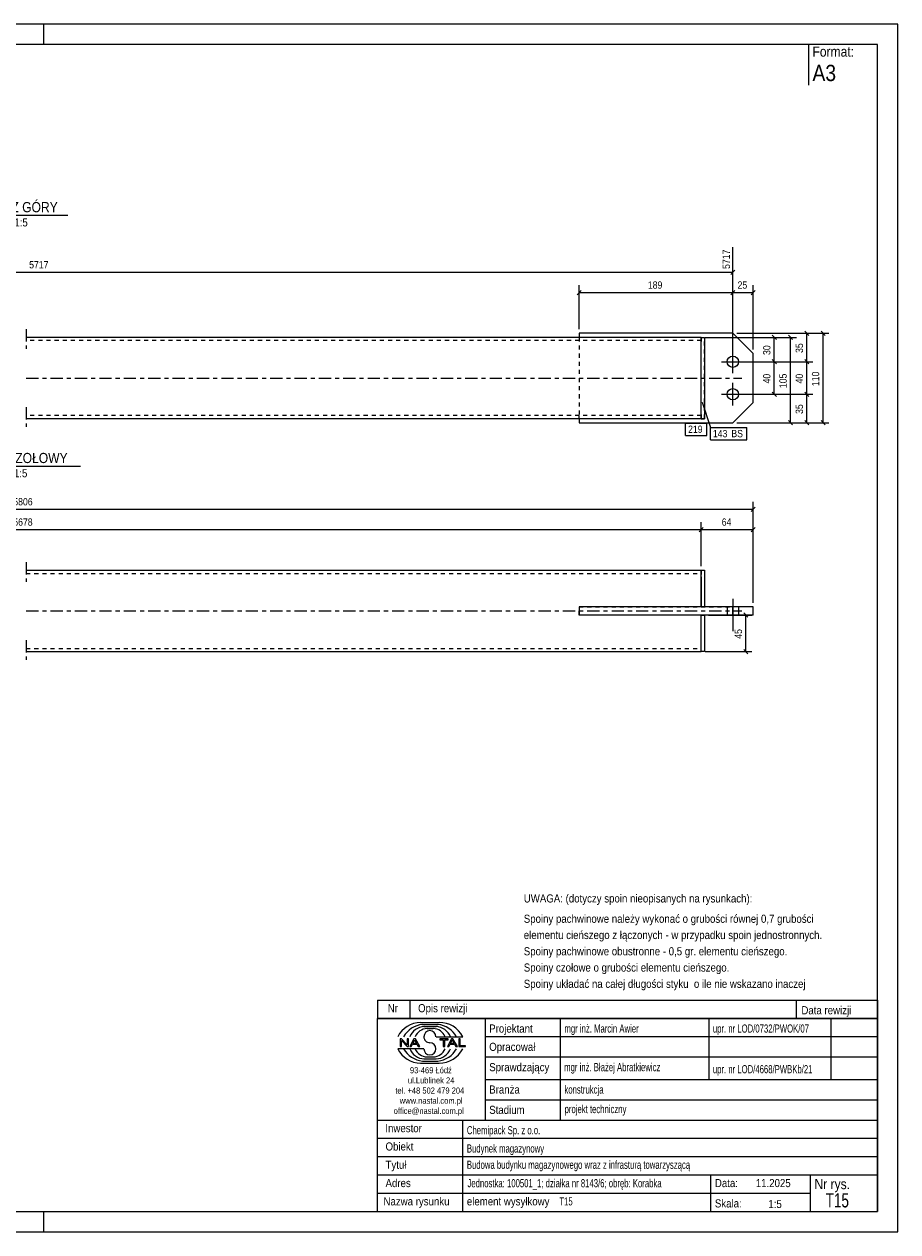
# Model space of a CAD drawing. Header units: millimetres. Extents: x 0 to 420, y 0 to 297.
# Tile 2 of 2: x 205 to 420, y 0 to 297. Entities that reach past the tile are written whole.
import ezdxf

# ---------------------------------------------------------------- set-up
doc = ezdxf.new("R2010")
doc.units = ezdxf.units.MM
for name, pattern in [('XKITLINE00', [0]), ('XKITLINE01', [4, 1, -1, 1, -1]), ('XKITLINE03', [6, 3, -1, 1, -1])]:
    doc.linetypes.add(name, pattern=pattern)
for name, color, linetype, lineweight in [('Arkusz rysunku', 3, 'Continuous', 0), ('Element', 2, 'Continuous', 0), ('Inny typ obiektu', 7, 'Continuous', 0), ('Wymiar', 4, 'Continuous', 0), ('Znak elementu', 2, 'Continuous', 0), ('Śruba', 3, 'Continuous', 0)]:
    doc.layers.add(name, color=color, linetype=linetype, lineweight=lineweight)
doc.styles.add('ARIAL', font='ARIAL.TTF')

msp = doc.modelspace()

# ---------------------------------------------------------------- linework, layer by layer
at = {"layer": 'Arkusz rysunku', "linetype": 'XKITLINE00', "lineweight": 0}
for p, q in [((420, 297), (0, 297)), ((210, 292), (210, 297)), ((420, 297), (415, 297)), ((420, 0), (420, 297)), ((415, 292), (5, 292)), ((415, 5), (415, 292)), ((5, 5), (415, 5)), ((210, 0), (210, 5)), ((0, 0), (420, 0))]:
    msp.add_line(p, q, dxfattribs=at)
at = {"layer": 'Element', "linetype": 'XKITLINE03', "lineweight": 0}
for p, q in [((205.62, 221.98), (205.62, 217.18)), ((205.62, 209.98), (381.62, 209.98)), ((205.62, 202.78), (205.62, 197.98)), ((205.62, 164.69), (205.62, 159.89)), ((205.62, 152.69), (381.62, 152.69)), ((205.62, 145.49), (205.62, 140.69))]:
    msp.add_line(p, q, dxfattribs=at)
at = {"layer": 'Element', "linetype": 'XKITLINE00', "lineweight": 0}
for p, q in [((371.62, 219.98), (205.62, 219.98)), ((379.42, 220.98), (341.62, 220.98)), ((341.62, 220.98), (341.62, 219.98)), ((371.62, 199.98), (371.62, 219.98)), ((371.62, 219.98), (372.42, 219.98)), ((372.42, 219.98), (372.42, 199.98)), ((384.42, 215.98), (379.42, 220.98)), ((371.62, 201.58), (371.62, 218.38)), ((384.42, 203.98), (384.42, 215.98)), ((384.42, 203.98), (379.42, 198.98)), ((371.62, 199.98), (205.62, 199.98)), ((341.62, 199.98), (341.62, 198.98)), ((372.42, 199.98), (371.62, 199.98)), ((341.62, 198.98), (379.42, 198.98)), ((205.62, 162.69), (371.62, 162.69)), ((371.62, 153.69), (371.62, 162.69)), ((371.62, 162.69), (372.42, 162.69)), ((371.62, 161.09), (371.62, 153.69)), ((372.42, 162.69), (372.42, 153.69)), ((384.42, 153.69), (341.62, 153.69)), ((341.62, 153.69), (341.62, 151.69)), ((384.42, 151.69), (341.62, 151.69)), ((371.62, 144.29), (371.62, 151.69)), ((371.62, 142.69), (371.62, 151.69)), ((372.42, 151.69), (372.42, 142.69)), ((379.42, 151.69), (379.42, 153.69)), ((384.42, 151.69), (384.42, 153.69)), ((205.62, 142.69), (371.62, 142.69)), ((372.42, 142.69), (371.62, 142.69))]:
    msp.add_line(p, q, dxfattribs=at)
at = {"layer": 'Element', "linetype": 'XKITLINE01', "lineweight": 0}
for p, q in [((341.62, 219.98), (341.62, 219.18)), ((341.62, 219.98), (341.62, 199.98)), ((371.62, 219.98), (371.62, 218.38)), ((371.62, 199.98), (371.62, 219.98)), ((371.62, 219.98), (372.42, 219.98)), ((372.42, 199.98), (372.42, 219.98)), ((371.62, 219.18), (205.62, 219.18)), ((371.62, 200.78), (205.62, 200.78)), ((341.62, 199.98), (341.62, 200.78)), ((341.62, 200.1), (341.62, 199.98)), ((341.62, 200.1), (341.62, 199.98)), ((371.62, 199.98), (371.62, 201.58)), ((371.62, 200.97), (371.62, 199.98)), ((371.62, 199.98), (372.42, 199.98)), ((205.62, 161.89), (371.62, 161.89)), ((371.62, 162.69), (371.62, 161.09)), ((341.62, 151.69), (341.62, 153.69)), ((341.62, 153.69), (371.62, 153.69)), ((341.62, 153.69), (379.42, 153.69)), ((341.62, 151.69), (341.62, 153.69)), ((371.62, 151.69), (341.62, 151.69)), ((372.42, 153.69), (371.62, 153.69)), ((371.62, 151.69), (372.42, 151.69)), ((205.62, 143.49), (371.62, 143.49)), ((371.62, 142.69), (371.62, 144.29))]:
    msp.add_line(p, q, dxfattribs=at)
at = {"layer": 'Inny typ obiektu', "linetype": 'XKITLINE00', "lineweight": 0}
for p, q in [((398, 292), (398, 282)), ((193.26, 250), (215.86, 250)), ((189.92, 188.31), (219, 188.31)), ((292, 57), (292, 52.5)), ((292, 57), (415, 57)), ((300, 57), (300, 52.5)), ((395, 57), (395, 52.5)), ((415, 57), (415, 52.5)), ((415, 52.5), (292, 52.5)), ((292, 5), (292, 52.5)), ((292, 52.5), (415, 52.5)), ((302.62, 51.49), (307.23, 51.5)), ((303.07, 50.99), (306.86, 51)), ((303.46, 50.49), (306.45, 50.49)), ((318.5, 52.5), (318.5, 27.5)), ((337, 27.5), (337, 52.5)), ((373.5, 52.5), (373.5, 37.5)), ((403.5, 52.5), (403.5, 37.5)), ((415, 52.5), (415, 5)), ((304.2, 49.98), (305.73, 49.99)), ((306.42, 47.99), (312.98, 47.99)), ((318.5, 48), (415, 48)), ((303.43, 45.01), (297, 45.01)), ((297.93, 47.44), (297.57, 47.44)), ((297.57, 47.44), (297.57, 45.56)), ((297.57, 45.56), (297.9, 45.56)), ((297.9, 47.04), (299.29, 45.56)), ((297.9, 45.56), (297.9, 47.04)), ((299.31, 45.96), (297.93, 47.44)), ((299.29, 45.56), (299.65, 45.56)), ((299.65, 47.44), (299.31, 47.44)), ((299.31, 47.44), (299.31, 45.96)), ((299.65, 45.56), (299.65, 47.44)), ((300.96, 47.44), (299.94, 45.56)), ((299.94, 45.56), (300.31, 45.56)), ((300.31, 45.56), (300.61, 46.13)), ((300.61, 46.13), (301.71, 46.13)), ((300.71, 46.33), (301.14, 47.24)), ((301.6, 46.33), (300.71, 46.33)), ((301.33, 47.44), (300.96, 47.44)), ((301.14, 47.24), (301.6, 46.33)), ((302.41, 45.56), (301.33, 47.44)), ((301.71, 46.13), (302.02, 45.56)), ((302.02, 45.56), (302.41, 45.56)), ((309.43, 47.44), (307.34, 47.44)), ((307.34, 47.44), (307.34, 47.22)), ((307.34, 47.22), (308.21, 47.22)), ((308.21, 47.22), (308.21, 45.56)), ((308.21, 45.56), (308.56, 45.56)), ((308.56, 45.56), (308.56, 47.22)), ((308.56, 47.22), (309.43, 47.22)), ((310.21, 47.44), (309.2, 45.56)), ((309.2, 45.56), (309.57, 45.56)), ((309.43, 47.22), (309.43, 47.44)), ((309.57, 45.56), (309.86, 46.13)), ((309.86, 46.13), (310.96, 46.13)), ((309.96, 46.33), (310.39, 47.24)), ((310.86, 46.33), (309.96, 46.33)), ((310.59, 47.44), (310.21, 47.44)), ((310.4, 47.24), (310.39, 47.24)), ((310.4, 47.24), (310.86, 46.33)), ((311.67, 45.56), (310.59, 47.44)), ((310.96, 46.13), (311.27, 45.56)), ((311.27, 45.56), (311.67, 45.56)), ((312.36, 47.44), (312.01, 47.44)), ((312.01, 47.44), (312.01, 45.56)), ((312.01, 45.56), (313.66, 45.56)), ((312.36, 45.78), (312.36, 47.44)), ((313.66, 45.78), (312.36, 45.78)), ((313.66, 45.56), (313.66, 45.78)), ((303.07, 42.01), (306.86, 42)), ((303.46, 42.51), (306.45, 42.51)), ((304.2, 43.02), (305.73, 43.01)), ((318.5, 43), (415, 43)), ((302.62, 41.51), (307.23, 41.5)), ((318.5, 37.5), (415, 37.5)), ((318.5, 32.5), (415, 32.5)), ((292, 27.5), (415, 27.5)), ((313, 5), (313, 27.5)), ((292, 23), (415, 23)), ((292, 18.5), (415, 18.5)), ((292, 14), (415, 14)), ((374, 5), (374, 14)), ((398.5, 5), (398.5, 14)), ((292, 9.5), (398.5, 9.5)), ((292, 5), (415, 5))]:
    msp.add_line(p, q, dxfattribs=at)
for centre, radius, start, end in [((302.72, 45.08), 6.42, 90.8317, 153.0136), ((303.67, 45), 6.02, 95.7347, 150.2266), ((306.22, 46.41), 4.08, 22.7023, 86.7527), ((306.24, 44.98), 6.04, 29.8256, 84.1252), ((307.25, 45.07), 6.43, 27.0191, 90.199), ((303.7, 46.42), 4.07, 93.3428, 157.3393), ((304.33, 46.6), 3.38, 92.229, 155.8008), ((304.92, 47.99), 1.49, 0.0741, 179.9259), ((304.92, 47.99), 1.49, 179.9259, 270), ((305.59, 46.6), 3.39, 24.2351, 87.5913), ((302.72, 47.92), 6.42, 206.9864, 269.1683), ((303.67, 48), 6.02, 209.7734, 264.2653), ((303.7, 46.58), 4.07, 202.6607, 266.6572), ((304.33, 46.4), 3.38, 204.1992, 267.771), ((304.92, 45.01), 1.49, 180.0741, 359.9259), ((304.92, 45), 1.49, 0.0741, 90), ((305.59, 46.4), 3.39, 272.4087, 335.7649), ((306.22, 46.59), 4.08, 273.2473, 337.2977), ((306.24, 48.02), 6.04, 275.8748, 330.1744), ((307.25, 47.93), 6.43, 269.801, 332.9809)]:
    msp.add_arc(centre, radius, start, end, dxfattribs=at)
at = {"layer": 'Wymiar', "linetype": 'XKITLINE00', "lineweight": 0}
for p, q in [((379.42, 214.98), (379.42, 242.14)), ((38.62, 235.98), (379.42, 235.98)), ((379.93, 236.49), (378.91, 235.47)), ((341.62, 221.98), (341.62, 232.84)), ((379.42, 214.98), (379.42, 232.84)), ((379.42, 214.98), (379.42, 232.84)), ((384.42, 216.98), (384.42, 232.84)), ((342.13, 231.49), (341.11, 230.47)), ((341.62, 230.98), (379.42, 230.98)), ((379.93, 231.49), (378.91, 230.47)), ((379.93, 231.49), (378.91, 230.47)), ((379.42, 230.98), (384.42, 230.98)), ((384.93, 231.49), (383.91, 230.47)), ((372.62, 219.98), (395.06, 219.98)), ((372.62, 219.98), (391.06, 219.98)), ((380.42, 220.98), (399.06, 220.98)), ((385.42, 220.98), (403.06, 220.98)), ((389.11, 220.49), (390.13, 219.47)), ((389.62, 213.98), (389.62, 219.98)), ((393.11, 220.49), (394.13, 219.47)), ((393.62, 198.98), (393.62, 219.98)), ((397.11, 221.49), (398.13, 220.47)), ((397.62, 213.98), (397.62, 220.98)), ((401.11, 221.49), (402.13, 220.47)), ((401.62, 198.98), (401.62, 220.98)), ((380.42, 213.98), (399.06, 213.98)), ((380.42, 213.98), (399.06, 213.98)), ((380.42, 213.98), (391.06, 213.98)), ((380.42, 213.98), (391.06, 213.98)), ((389.11, 214.49), (390.13, 213.47)), ((389.11, 214.49), (390.13, 213.47)), ((389.62, 205.98), (389.62, 213.98)), ((397.11, 214.49), (398.13, 213.47)), ((397.11, 214.49), (398.13, 213.47)), ((397.62, 205.98), (397.62, 213.98)), ((380.42, 205.98), (399.06, 205.98)), ((380.42, 205.98), (399.06, 205.98)), ((380.42, 205.98), (391.06, 205.98)), ((389.11, 206.49), (390.13, 205.47)), ((397.11, 206.49), (398.13, 205.47)), ((397.11, 206.49), (398.13, 205.47)), ((397.62, 198.98), (397.62, 205.98)), ((393.11, 199.49), (394.13, 198.47)), ((397.11, 199.49), (398.13, 198.47)), ((401.11, 199.49), (402.13, 198.47)), ((380.42, 198.98), (399.06, 198.98)), ((380.42, 198.98), (395.06, 198.98)), ((385.42, 198.98), (403.06, 198.98)), ((384.42, 154.69), (384.42, 179.55)), ((25.82, 177.69), (384.42, 177.69)), ((384.93, 178.2), (383.91, 177.18)), ((38.62, 172.69), (371.62, 172.69)), ((372.13, 173.2), (371.11, 172.18)), ((372.13, 173.2), (371.11, 172.18)), ((371.62, 163.69), (371.62, 174.55)), ((371.62, 163.69), (371.62, 174.55)), ((371.62, 172.69), (384.42, 172.69)), ((384.93, 173.2), (383.91, 172.18)), ((384.42, 154.69), (384.42, 174.55)), ((373.42, 151.69), (384.06, 151.69)), ((382.11, 152.2), (383.13, 151.18)), ((382.62, 142.69), (382.62, 151.69)), ((372.62, 142.69), (384.06, 142.69)), ((382.11, 143.2), (383.13, 142.18))]:
    msp.add_line(p, q, dxfattribs=at)
at = {"layer": 'Znak elementu', "linetype": 'XKITLINE00', "lineweight": 0}
for p, q in [((371.84, 204.04), (373.91, 197.81)), ((367.81, 198.88), (373.02, 198.88)), ((367.81, 195.88), (367.81, 198.88)), ((373.02, 195.88), (373.02, 198.88)), ((373.91, 197.81), (382.86, 197.81)), ((373.91, 194.81), (373.91, 197.81)), ((382.86, 194.81), (382.86, 197.81)), ((367.81, 195.88), (373.02, 195.88)), ((373.91, 194.81), (382.86, 194.81))]:
    msp.add_line(p, q, dxfattribs=at)
at = {"layer": 'Śruba', "linetype": 'XKITLINE00', "lineweight": 0}
for p, q in [((376.62, 213.98), (382.22, 213.98)), ((379.42, 211.18), (379.42, 216.78)), ((379.42, 203.18), (379.42, 208.78)), ((376.62, 205.98), (382.22, 205.98)), ((379.42, 155.69), (379.42, 147.69)), ((379.42, 155.69), (379.42, 147.69)), ((378.02, 153.69), (378.02, 151.69)), ((378.02, 153.69), (378.02, 151.69)), ((380.82, 153.69), (380.82, 151.69)), ((380.82, 153.69), (380.82, 151.69))]:
    msp.add_line(p, q, dxfattribs=at)
for centre in [(379.42, 213.98), (379.42, 205.98)]:
    msp.add_circle(centre, 1.4, dxfattribs=at)

# ---------------------------------------------------------------- texts
at = {"layer": 'Inny typ obiektu', "style": 'ARIAL'}
for s, height, width, p in [('Format:', 2.5, 0.85, (399, 289)), ('A3', 4, 0.85, (399, 283)), ('RZUT Z GÓRY', 2.5, 0.85, (193.26, 250.75)), ('1:5', 2, 0.85, (202.71, 247.25)), ('WIDOK CZOŁOWY', 2.5, 0.85, (189.92, 189.06)), ('1:5', 2, 0.85, (202.61, 185.56)), ('UWAGA: (dotyczy spoin nieopisanych na rysunkach):', 2, 0.85, (328, 81)), ('Spoiny pachwinowe należy wykonać o grubości równej 0,7 grubości', 2, 0.85, (328, 76)), ('elementu cieńszego z łączonych - w przypadku spoin jednostronnych.', 2, 0.85, (328, 72)), ('Spoiny pachwinowe obustronne - 0,5 gr. elementu cieńszego.', 2, 0.85, (328, 68)), ('Spoiny czołowe o grubości elementu cieńszego.', 2, 0.85, (328, 64)), ('Spoiny układać na całej długości styku  o ile nie wskazano inaczej', 2, 0.85, (328, 60)), ('Nr', 2, 0.85, (294.54, 54)), ('Opis rewizji', 2, 0.85, (302, 54)), ('Data rewizji', 2, 0.85, (396.28, 53.5)), ('Projektant', 2, 0.85, (319.5, 49)), ('mgr inż. Marcin Awier', 2, 0.68, (338, 49)), ('upr. nr LOD/0732/PWOK/07', 2, 0.68, (374.5, 49)), ('Opracował', 2, 0.85, (319.5, 44.5)), ('Sprawdzający', 2, 0.85, (319.5, 39.5)), ('mgr inż. Błażej Abratkiewicz', 2, 0.68, (337.94, 39.5)), ('93-469 Łódź', 1.5, 0.85, (300, 39)), ('upr. nr LOD/4668/PWBKb/21', 2, 0.68, (374.5, 39)), ('ul.Lublinek 24', 1.5, 0.85, (299.5, 36.5)), ('Branża', 2, 0.85, (319.5, 34)), ('konstrukcja', 2, 0.68, (338, 34)), ('tel. +48 502 479 204', 1.5, 0.85, (296.41, 34)), ('www.nastal.com.pl', 1.5, 0.85, (297.5, 31.5)), ('office@nastal.com.pl', 1.5, 0.85, (296, 29)), ('Stadium', 2, 0.85, (319.5, 29)), ('projekt techniczny', 2, 0.68, (338.04, 29.19)), ('Inwestor', 2, 0.85, (293.96, 24.5)), ('Chemipack Sp. z o.o.', 2, 0.68, (314, 24)), ('Obiekt', 2, 0.85, (294, 20)), ('Budynek magazynowy', 2, 0.68, (314, 19.5)), ('Tytuł', 2, 0.85, (294, 15.5)), ('Budowa budynku magazynowego wraz z infrasturą towarzyszącą', 2, 0.68, (314, 15.5)), ('Adres', 2, 0.85, (294, 11)), ('Jednostka: 100501_1; działka nr 8143/6; obręb: Korabka', 2, 0.68, (314.16, 10.96)), ('Data:', 2, 0.85, (375, 11)), ('11.2025', 2, 0.85, (385.06, 11)), ('Nr rys.', 2.5, 0.85, (399.5, 10.5)), ('T15', 3.5, 0.68, (402.25, 6)), ('Nazwa rysunku', 2, 0.85, (293.5, 6.5)), ('element wysyłkowy', 2, 0.85, (314, 6.5)), ('T15', 2, 0.68, (336.75, 6.5)), ('Skala:', 2, 0.85, (375, 6)), ('1:5', 2, 0.85, (388.16, 5.85))]:
    msp.add_text(s, height=height, dxfattribs=dict(at, width=width)).set_placement(p)
at = {"layer": 'Wymiar', "style": 'ARIAL', "width": 0.85}
for s, p in [('5717', (378.7, 236.8)), ('30', (388.66, 215.64)), ('35', (396.66, 216.14)), ('110', (400.66, 207.98)), ('40', (388.66, 208.64)), ('105', (392.66, 207.48)), ('40', (396.66, 208.64)), ('35', (396.66, 201.14)), ('45', (381.66, 145.86))]:
    msp.add_text(s, height=1.8, rotation=90.0002, dxfattribs=at).set_placement(p)
for s, p in [('5717', (206.35, 236.94)), ('189', (358.52, 231.94)), ('25', (380.58, 231.94)), ('5806', (202.45, 178.65)), ('5678', (202.45, 173.65)), ('64', (376.68, 173.65))]:
    msp.add_text(s, height=1.8, dxfattribs=at).set_placement(p)
at = {"layer": 'Znak elementu', "style": 'ARIAL', "width": 0.85}
for s, p in [('219', (368.41, 196.48)), ('143', (374.51, 195.41)), ('BS', (379.05, 195.41))]:
    msp.add_text(s, height=1.8, dxfattribs=at).set_placement(p)

doc.saveas('drawing.dxf')
